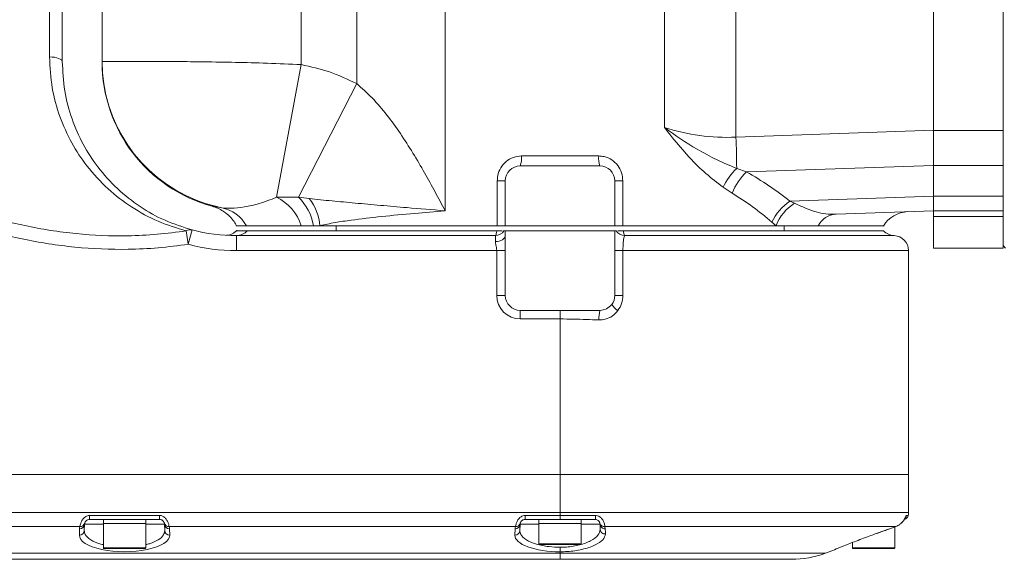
# Model space of a CAD drawing. Header units: millimetres. Extents: x 19214 to 26510, y -7957 to -532.
# Tile 37 of 150: x 22759 to 22957, y -5518 to -5410. Entities that reach past the tile are written whole.
import ezdxf

# ---------------------------------------------------------------- set-up
doc = ezdxf.new("R2010")
doc.units = ezdxf.units.MM
doc.header["$LTSCALE"] = 0.3175
doc.layers.add('1轮廓实线层', color=7, linetype='Continuous', lineweight=18)

msp = doc.modelspace()

# ---------------------------------------------------------------- linework, layer by layer
at = {"layer": '1轮廓实线层', "ltscale": 10}
for p, q in [((22844.927, -5356.322), (22844.927, -5448.322)), ((22903.362, -5371.09), (22903.362, -5433.548)), ((22943.016, -5372.464), (22943.016, -5432.18)), ((22943.016, -5372.474), (22943.016, -5432.163)), ((22957.016, -5372.464), (22957.016, -5432.18)), ((22888.981, -5431.58), (22888.981, -5373.051)), ((22768.016, -5380.322), (22768.016, -5418.322)), ((22765.443, -5417.407), (22765.443, -5381.238)), ((22827.166, -5422.793), (22827.166, -5381.852)), ((22776.016, -5418.328), (22776.016, -5386.317)), ((22816.016, -5385.68), (22816.016, -5418.965)), ((22816.016, -5418.965), (22811.058, -5445.627)), ((22827.166, -5422.793), (22815.482, -5445.615)), ((22903.362, -5433.548), (22943.016, -5432.163)), ((22943.016, -5432.163), (22943.016, -5439.226)), ((22943.016, -5432.18), (22957.016, -5432.18)), ((22943.016, -5439.251), (22943.016, -5432.18)), ((22957.016, -5432.18), (22957.016, -5439.251)), ((22860.255, -5437.322), (22875.777, -5437.322)), ((22860.016, -5439.322), (22876.016, -5439.322)), ((22943.016, -5439.226), (22905.476, -5440.537)), ((22957.016, -5439.251), (22943.016, -5439.251)), ((22943.016, -5439.251), (22943.016, -5445.393)), ((22957.016, -5439.251), (22957.016, -5445.393)), ((22903.504, -5439.822), (22905.476, -5440.537)), ((22855.404, -5442.322), (22857.016, -5442.322)), ((22855.404, -5451.322), (22855.404, -5442.322)), ((22857.016, -5451.322), (22857.016, -5442.322)), ((22879.016, -5442.322), (22879.016, -5451.322)), ((22880.628, -5442.322), (22879.016, -5442.322)), ((22880.628, -5442.322), (22880.628, -5451.322)), ((22902.582, -5444.772), (22900.774, -5443.587)), ((22815.482, -5445.615), (22817.622, -5445.88)), ((22914.207, -5446.398), (22943.016, -5445.392)), ((22943.016, -5445.393), (22957.016, -5445.393)), ((22943.016, -5448.322), (22943.016, -5445.393)), ((22957.016, -5445.393), (22957.016, -5448.322)), ((22914.207, -5446.398), (22915.117, -5446.817)), ((22943.016, -5448.322), (22923.457, -5449.005)), ((22957.016, -5448.322), (22943.016, -5448.322)), ((22943.016, -5449.503), (22943.016, -5448.322)), ((22957.016, -5449.503), (22943.016, -5449.503)), ((22943.016, -5455.822), (22943.016, -5449.503)), ((22957.016, -5448.322), (22957.016, -5449.503)), ((22957.016, -5455.822), (22957.016, -5449.503)), ((22805.022, -5451.322), (22803.016, -5451.322)), ((22816.033, -5451.322), (22805.022, -5451.322)), ((22818.459, -5451.322), (22816.033, -5451.322)), ((22819.782, -5451.322), (22818.459, -5451.322)), ((22855.404, -5451.322), (22819.782, -5451.322)), ((22823.016, -5451.322), (22823.016, -5452.322)), ((22857.016, -5451.322), (22855.404, -5451.322)), ((22879.016, -5451.322), (22857.016, -5451.322)), ((22880.628, -5451.322), (22879.016, -5451.322)), ((22911.407, -5451.322), (22880.628, -5451.322)), ((22911.407, -5451.322), (22910.574, -5450.633)), ((22919.885, -5451.322), (22911.407, -5451.322)), ((22913.016, -5452.322), (22913.016, -5451.322)), ((22933.016, -5451.322), (22919.885, -5451.322)), ((22793.313, -5455.063), (22792.926, -5452.377)), ((22793.313, -5455.063), (22794.079, -5452.162)), ((22803.016, -5452.322), (22805.178, -5452.322)), ((22803.016, -5456.322), (22803.016, -5453.322)), ((22803.016, -5453.322), (22855.016, -5453.322)), ((22805.178, -5452.322), (22855.308, -5452.322)), ((22855.016, -5454.522), (22855.016, -5453.322)), ((22857.016, -5452.322), (22857.016, -5453.322)), ((22879.016, -5452.322), (22857.016, -5452.322)), ((22857.016, -5453.322), (22857.016, -5456.322)), ((22879.016, -5465.322), (22879.016, -5452.322)), ((22880.724, -5452.322), (22933.016, -5452.322)), ((22935.136, -5453.325), (22881.001, -5453.325)), ((22957.016, -5455.322), (22957.516, -5455.822)), ((22855.284, -5456.322), (22803.016, -5456.322)), ((22855.284, -5465.322), (22855.284, -5456.322)), ((22857.016, -5456.322), (22855.284, -5456.322)), ((22857.016, -5456.322), (22857.016, -5465.322)), ((22879.016, -5456.322), (22880.655, -5456.322)), ((22880.655, -5456.322), (22880.655, -5465.322)), ((22938.016, -5456.322), (22880.655, -5456.322)), ((22938.016, -5501.322), (22938.016, -5456.322)), ((22943.016, -5455.822), (22957.016, -5455.822)), ((22857.016, -5465.322), (22855.284, -5465.322)), ((22879.016, -5465.322), (22880.655, -5465.322)), ((22860.016, -5468.322), (22868.016, -5468.322)), ((22860.016, -5468.322), (22860.016, -5470.054)), ((22868.016, -5468.322), (22868.016, -5470.054)), ((22868.016, -5468.322), (22876.016, -5468.322)), ((22868.016, -5470.054), (22860.016, -5470.054)), ((22868.016, -5470.054), (22868.016, -5501.322)), ((22693.016, -5501.322), (22868.016, -5501.322)), ((22868.016, -5501.322), (22868.016, -5508.942)), ((22868.016, -5501.322), (22938.016, -5501.322)), ((22938.016, -5508.942), (22938.016, -5501.322)), ((22693.016, -5508.942), (22868.016, -5508.942)), ((22868.016, -5509.512), (22868.016, -5508.942)), ((22868.016, -5508.942), (22938.016, -5508.942)), ((22773.482, -5509.512), (22787.551, -5509.512)), ((22773.482, -5510.322), (22773.482, -5509.512)), ((22787.551, -5510.322), (22773.482, -5510.322)), ((22776.266, -5510.322), (22776.266, -5511.122)), ((22784.766, -5511.122), (22784.766, -5510.322)), ((22787.551, -5510.322), (22787.551, -5509.512)), ((22860.982, -5509.512), (22868.016, -5509.512)), ((22860.982, -5510.322), (22860.982, -5509.512)), ((22868.016, -5510.322), (22860.982, -5510.322)), ((22863.766, -5510.322), (22863.766, -5515.222)), ((22863.766, -5510.322), (22863.766, -5511.122)), ((22868.016, -5509.512), (22875.151, -5509.512)), ((22868.016, -5510.322), (22868.016, -5509.512)), ((22875.051, -5510.322), (22868.016, -5510.322)), ((22872.266, -5515.222), (22872.266, -5510.322)), ((22872.266, -5511.122), (22872.266, -5510.322)), ((22937.597, -5509.512), (22937.962, -5509.512)), ((22771.546, -5511.761), (22701.987, -5511.761)), ((22771.439, -5513.466), (22771.483, -5512.192)), ((22772.483, -5511.287), (22772.438, -5512.561)), ((22776.266, -5511.287), (22772.483, -5511.287)), ((22776.266, -5511.122), (22776.266, -5516.022)), ((22784.766, -5511.122), (22776.266, -5511.122)), ((22784.766, -5516.022), (22784.766, -5511.122)), ((22788.55, -5511.287), (22784.766, -5511.287)), ((22788.594, -5512.561), (22788.55, -5511.287)), ((22859.046, -5511.761), (22789.487, -5511.761)), ((22789.549, -5512.192), (22789.594, -5513.466)), ((22858.939, -5513.466), (22858.983, -5512.192)), ((22859.983, -5511.287), (22859.938, -5512.561)), ((22863.766, -5511.287), (22859.983, -5511.287)), ((22872.266, -5511.122), (22863.766, -5511.122)), ((22876.05, -5511.287), (22872.266, -5511.287)), ((22876.05, -5511.287), (22876.019, -5511.072)), ((22876.086, -5512.325), (22876.05, -5511.287)), ((22935.442, -5511.761), (22877.032, -5511.761)), ((22877.032, -5511.761), (22877.096, -5512.192)), ((22934.239, -5512.192), (22935.442, -5511.761)), ((22934.239, -5512.192), (22934.239, -5512.193)), ((22935.266, -5516.022), (22935.266, -5511.824)), ((22926.766, -5514.946), (22926.766, -5516.022)), ((22931.355, -5513.231), (22931.355, -5513.23)), ((22776.266, -5516.022), (22780.516, -5516.022)), ((22780.516, -5516.122), (22776.366, -5516.122)), ((22780.516, -5516.022), (22784.766, -5516.022)), ((22784.666, -5516.122), (22780.516, -5516.122)), ((22863.766, -5515.222), (22868.016, -5515.222)), ((22868.016, -5515.322), (22863.866, -5515.322)), ((22868.016, -5515.222), (22872.266, -5515.222)), ((22872.166, -5515.322), (22868.016, -5515.322)), ((22868.016, -5516.813), (22868.016, -5515.908)), ((22868.016, -5517.116), (22868.016, -5516.813)), ((22921.33, -5517.116), (22922.283, -5516.769)), ((22926.766, -5516.022), (22931.016, -5516.022)), ((22931.016, -5516.122), (22926.866, -5516.122)), ((22931.016, -5516.022), (22935.266, -5516.022)), ((22935.166, -5516.122), (22931.016, -5516.122)), ((22693.016, -5517.116), (22868.016, -5517.116)), ((22868.016, -5518.322), (22693.016, -5518.322)), ((22868.016, -5517.116), (22868.016, -5518.322)), ((22868.016, -5517.116), (22921.33, -5517.116)), ((22914.49, -5518.322), (22868.016, -5518.322))]:
    msp.add_line(p, q, dxfattribs=at)
at = {"layer": '1轮廓实线层', "lineweight": 20, "ltscale": 10}
for points in [[(22765.443, -5417.407), (22765.963, -5417.445), (22766.454, -5417.51), (22766.898, -5417.602), (22767.283, -5417.716), (22767.596, -5417.85), (22767.827, -5417.999), (22767.969, -5418.158), (22768.016, -5418.322)], [(22794.908, -5446.195), (22796.732, -5446.855), (22800.043, -5447.727)], [(22857.016, -5453.322), (22856.978, -5453.556), (22856.864, -5453.782), (22856.679, -5453.989), (22856.431, -5454.171), (22856.127, -5454.32), (22855.782, -5454.431), (22855.406, -5454.499), (22855.016, -5454.522)], [(22877.096, -5512.192), (22877.121, -5512.869), (22877.134, -5513.23)], [(22931.355, -5513.23), (22933.237, -5512.553), (22934.239, -5512.192)]]:
    msp.add_lwpolyline(points, dxfattribs=at)
for centre, radius, start, end in [((22806.016, -5418.328), 30, 180.00024, 248.26717), ((22806.016, -5418.47), 30, 179.99454, 254.81154), ((22672.079, -5441.902), 231.434, 0.5148, 2.06869), ((22855.888, -5437.815), 4.394, 339.94201, 6.43989), ((22880.144, -5437.815), 4.394, 173.56011, 200.05799), ((22860.016, -5442.322), 3, 90, 180), ((22876.016, -5442.322), 3, 0, 90), ((22912.392, -5449.138), 12.875, 133.6541, 154.46188), ((22913.254, -5448.96), 11.464, 132.71808, 158.57393), ((22807.076, -5454.125), 9.385, 17.37631, 64.89611), ((22808.562, -5452.854), 10.015, 8.79749, 46.29117), ((22809.479, -5452.26), 10.345, 5.19852, 38.07797), ((22919.811, -5454.88), 10.167, 123.45348, 155.30416), ((22920.319, -5454.881), 9.596, 122.82682, 158.23494), ((22798.496, -5455.114), 7.548, 30.15851, 78.17468), ((22923.785, -5453.422), 4.429, 94.23489, 151.69586), ((22938.107, -5454.497), 6, 92.05031, 148.87492), ((22793.752, -5453.608), 1.483, 77.24083, 123.85602), ((22803.016, -5418.322), 35, 255.20638, 270), ((22803.006, -5450.463), 2.859, 270.21252, 319.43783), ((22855.016, -5451.322), 2, 270, 330), ((22881.016, -5451.325), 2, 209.92264, 269.56465), ((22935.257, -5450.327), 3, 221.68702, 267.70405), ((22935.016, -5456.322), 3, 0, 87.70405), ((22803.016, -5418.322), 38, 255.20638, 270), ((22860.016, -5465.322), 4.732, 180, 270), ((22860.016, -5465.322), 3, 180, 270), ((22876.016, -5465.322), 3, 322.34018, 360), ((22876.016, -5465.322), 3, 270, 322.34018), ((22881.895, -5464.82), 4.211, 213.69043, 237.66187), ((22883.65, -5470.179), 7.856, 166.33115, 180.47619), ((22935.016, -5508.942), 3, 349.04642, 0), ((22873.233, -5509.686), 1.926, 340.71799, 5.18609), ((22936.98, -5509.322), 1, 282.36468, 349.04642), ((22936.613, -5509.323), 1.002, 321.44404, 349.11495), ((22771.471, -5512.498), 0.969, 268.07369, 356.23821), ((22771.516, -5511.224), 0.969, 268.07369, 356.23821), ((22773.482, -5512.262), 2, 165.50349, 178), ((22771.599, -5510.812), 0.951, 266.77973, 344.12511), ((22773.482, -5511.322), 1, 165.50349, 178), ((22789.434, -5510.812), 0.951, 195.87489, 273.22027), ((22787.551, -5511.322), 1, 2, 14.49651), ((22789.517, -5511.224), 0.969, 183.76179, 271.92631), ((22789.561, -5512.498), 0.969, 183.76179, 271.92631), ((22787.551, -5512.262), 2, 2, 14.49651), ((22858.971, -5512.498), 0.969, 268.07369, 356.23821), ((22859.016, -5511.224), 0.969, 268.07369, 356.23821), ((22860.982, -5512.262), 2, 165.50349, 178), ((22859.099, -5510.812), 0.951, 266.77973, 344.12511), ((22860.982, -5511.322), 1, 165.50349, 178), ((22876.938, -5510.81), 0.956, 195.92029, 275.63314), ((22877.021, -5511.222), 0.973, 183.83074, 274.44128), ((22877.057, -5512.26), 0.973, 183.8323, 274.56294), ((22776.366, -5516.022), 0.1, 180, 270), ((22784.666, -5516.022), 0.1, 270, 0), ((22863.866, -5515.222), 0.1, 180, 270), ((22872.166, -5515.222), 0.1, 270, 0), ((22926.866, -5516.022), 0.1, 180, 270), ((22935.166, -5516.022), 0.1, 270, 0), ((22914.49, -5498.322), 20, 270, 290)]:
    msp.add_arc(centre, radius, start, end, dxfattribs=at)
at = {"layer": '1轮廓实线层', "ltscale": 10}
for centre, major_axis, ratio, start_param, end_param in [((22905.107, -5373.365), (10.729, 59.574), 0.8197474, 3.0294495, 3.3229447), ((22867.72, -5503.378), (50.641, 53.364), 0.9325449, 0.0802903, 0.2334269), ((22868.016, -5507.613), (22.909, 68.274), 0.8909561, 5.9295435, 6.0826801), ((22780.516, -5513.508), (9.078, 0), 0.3639996, 3.1288822, 6.2958958), ((22868.016, -5513.508), (-9.078, 0), 0.3639996, 6.2704748, 7.8539816)]:
    msp.add_ellipse(centre, major_axis=major_axis, ratio=ratio, start_param=start_param, end_param=end_param, dxfattribs=at)
for points, knots in [([(22793.313, -5455.063), (22791.307, -5455.318), (22787.295, -5455.829), (22779.691, -5456.209), (22770.518, -5455.824), (22759.923, -5454.151), (22749.673, -5451.414), (22739.85, -5447.732), (22730.556, -5443.128), (22722.694, -5438.057), (22716.231, -5432.821), (22711.041, -5427.688), (22706.962, -5422.633), (22703.892, -5417.856), (22701.675, -5413.516), (22699.858, -5408.685), (22698.709, -5403.354), (22698.474, -5397.622), (22699.316, -5391.957), (22701.047, -5386.51), (22703.534, -5381.355), (22706.609, -5376.524), (22710.427, -5371.694), (22715.007, -5366.954), (22720.356, -5362.407), (22726.988, -5357.71), (22735.033, -5353.143), (22744.534, -5349.022), (22754.4, -5345.835), (22764.547, -5343.625), (22774.879, -5342.52), (22784.524, -5342.507), (22790.634, -5343.254), (22793.313, -5343.582)], [0, 0, 0, 0, 22669.7545469, 45337.1860103, 85284.3461765, 125374.5448318, 165363.0393512, 204045.0021689, 242816.1981856, 281445.5841165, 308672.7225977, 335956.8412116, 363139.7719434, 381321.2674534, 399539.2998352, 417686.8870136, 439050.6662948, 460397.5714552, 481650.9490286, 502928.5226455, 524243.8370463, 545649.9412709, 567010.782979, 593178.2814393, 619418.0356094, 645612.8851197, 684199.9014401, 722912.0152291, 761539.2525355, 800285.4686367, 839135.2955012, 877855.961994, 908108.9341424, 908108.9341424, 908108.9341424, 908108.9341424]), ([(22792.926, -5346.268), (22790.319, -5345.95), (22784.38, -5345.226), (22775.006, -5345.24), (22764.969, -5346.312), (22755.104, -5348.453), (22745.502, -5351.536), (22736.246, -5355.523), (22728.418, -5359.934), (22721.975, -5364.457), (22716.787, -5368.819), (22712.353, -5373.348), (22708.659, -5377.939), (22705.682, -5382.508), (22703.275, -5387.359), (22701.592, -5392.46), (22700.769, -5397.738), (22701.002, -5403.078), (22702.289, -5408.804), (22704.814, -5414.7), (22708.512, -5420.594), (22712.95, -5426.004), (22717.978, -5430.912), (22724.251, -5435.942), (22731.893, -5440.83), (22740.941, -5445.279), (22750.498, -5448.839), (22760.465, -5451.49), (22770.765, -5453.114), (22779.683, -5453.488), (22787.075, -5453.119), (22790.975, -5452.624), (22792.926, -5452.377)], [0, 0, 0, 0, 29492.9514896, 67188.801318, 105010.0011021, 142731.8953386, 180405.7543628, 218160.9054203, 255795.6261387, 281139.3973293, 306525.3745734, 331843.110788, 352232.3255803, 372662.2458407, 393005.1829579, 412914.5358893, 432794.9874665, 452686.625092, 472599.0431346, 498442.8286914, 524338.6603272, 550564.4664919, 576885.5561267, 603153.6110092, 640788.5859378, 678559.7269433, 716245.5837249, 755204.7674462, 794261.1051741, 833178.3777744, 855260.6525296, 877345.2752791, 877345.2752791, 877345.2752791, 877345.2752791]), ([(22792.926, -5452.377), (22791.024, -5451.797), (22787.19, -5450.627), (22781.926, -5447.74), (22777.078, -5444.022), (22773.041, -5439.66), (22769.782, -5434.745), (22767.407, -5429.493), (22765.773, -5423.681), (22765.554, -5419.519), (22765.443, -5417.407)], [0, 0, 0, 0, 33492.5602365, 67531.1054929, 100145.9566113, 133401.9824223, 161745.7867047, 190692.0829166, 218985.2858243, 248156.5104446, 248156.5104446, 248156.5104446, 248156.5104446]), ([(22768.016, -5418.322), (22768.117, -5420.31), (22768.32, -5424.349), (22769.85, -5429.938), (22772.116, -5435.068), (22775.183, -5439.793), (22779.033, -5444.041), (22783.605, -5447.623), (22788.621, -5450.441), (22792.251, -5451.585), (22794.079, -5452.162)], [0, 0, 0, 0, 28051.2541078, 57007.9892645, 85304.390982, 114219.6014572, 146933.1869352, 180293.1855872, 213921.0637271, 248067.7161282, 248067.7161282, 248067.7161282, 248067.7161282]), ([(22776.016, -5418.328), (22776.064, -5418.326), (22776.159, -5418.323), (22777.054, -5418.323), (22778.854, -5418.323), (22781.938, -5418.324), (22786.016, -5418.331), (22790.904, -5418.354), (22796.544, -5418.409), (22802.678, -5418.514), (22809.25, -5418.681), (22813.739, -5418.869), (22816.016, -5418.965)], [0, 0, 0, 0, 21615.5261176, 43502.193119, 75889.2326275, 109214.4214399, 141617.1764056, 174959.6565969, 207276.6313091, 240526.8255365, 272894.2645694, 306201.5838217, 306201.5838217, 306201.5838217, 306201.5838217]), ([(22816.016, -5418.965), (22817.923, -5419.396), (22821.779, -5420.267), (22825.357, -5421.945), (22827.166, -5422.793)], [0, 0, 0, 0, 37126.3805759, 75051.7859299, 75051.7859299, 75051.7859299, 75051.7859299]), ([(22827.166, -5422.793), (22828.214, -5423.728), (22830.406, -5425.681), (22833.28, -5429.102), (22836.9, -5434.082), (22840.029, -5439.282), (22842.903, -5444.498), (22844.251, -5447.037), (22844.922, -5448.312), (22844.927, -5448.322)], [0, 0, 0, 0, 29715.8357574, 62105.6433391, 94522.050054, 160602.7361714, 191324.2439257, 222064.2465543, 222308.8879864, 222308.8879864, 222308.8879864, 222308.8879864]), ([(22888.981, -5431.58), (22888.99, -5431.587), (22891.097, -5433.167), (22894.533, -5435.457), (22899.443, -5438.132), (22902.147, -5439.258), (22903.504, -5439.822)], [0, 0, 0, 0, 285.4310667, 62805.6423005, 98178.6442924, 133779.9876777, 133779.9876777, 133779.9876777, 133779.9876777]), ([(22900.774, -5443.587), (22899.611, -5442.704), (22897.265, -5440.922), (22893.265, -5436.951), (22890.579, -5433.703), (22888.987, -5431.588), (22888.981, -5431.58)], [0, 0, 0, 0, 36075.6292589, 72730.5525382, 133543.2679609, 133784.1185554, 133784.1185554, 133784.1185554, 133784.1185554]), ([(22855.404, -5442.322), (22855.426, -5441.973), (22855.481, -5441.06), (22856.042, -5439.659), (22857.138, -5438.372), (22858.6, -5437.493), (22859.705, -5437.379), (22860.255, -5437.322)], [0, 0, 0, 0, 22255.6662429, 58099.1373428, 93953.5241702, 129393.0029157, 164611.6713016, 164611.6713016, 164611.6713016, 164611.6713016]), ([(22875.777, -5437.322), (22876.156, -5437.35), (22877.084, -5437.416), (22878.457, -5438.045), (22879.661, -5439.181), (22880.472, -5440.663), (22880.576, -5441.768), (22880.628, -5442.322)], [0, 0, 0, 0, 24319.4363828, 59585.1736954, 94617.2847921, 129630.3389396, 164871.1970687, 164871.1970687, 164871.1970687, 164871.1970687]), ([(22800.043, -5447.727), (22800.64, -5447.786), (22801.844, -5447.906), (22804.453, -5447.59), (22807.52, -5446.976), (22809.872, -5446.079), (22811.058, -5445.627)], [0, 0, 0, 0, 34383.4174987, 69308.3175295, 100846.637048, 132915.0636151, 132915.0636151, 132915.0636151, 132915.0636151]), ([(22811.058, -5445.627), (22811.814, -5445.597), (22813.331, -5445.538), (22814.763, -5445.589), (22815.482, -5445.615)], [0, 0, 0, 0, 37370.0593183, 75026.2007489, 75026.2007489, 75026.2007489, 75026.2007489]), ([(22798.124, -5447.412), (22798.112, -5447.41), (22798.05, -5447.4), (22798.317, -5447.441), (22798.918, -5447.531), (22799.668, -5447.662), (22800.043, -5447.727)], [0, 0, 0, 0, 9149.7238524, 49852.6340355, 91365.6048511, 132878.1353359, 132878.1353359, 132878.1353359, 132878.1353359]), ([(22798.122, -5447.417), (22798.317, -5447.475), (22798.889, -5447.646), (22799.826, -5448.076), (22800.924, -5448.785), (22801.892, -5449.691), (22802.623, -5450.599), (22802.916, -5451.188), (22803.02, -5451.4)], [0, 0, 0, 0, 18539.2273455, 54280.9797226, 89292.682048, 133183.7171079, 170136.8172999, 190815.5699815, 190815.5699815, 190815.5699815, 190815.5699815]), ([(22817.622, -5445.88), (22819.148, -5446.037), (22822.199, -5446.351), (22826.905, -5446.786), (22831.914, -5447.237), (22837.887, -5447.749), (22842.302, -5448.112), (22844.91, -5448.321), (22844.927, -5448.322)], [0, 0, 0, 0, 34215.3597515, 68423.9757376, 104656.2143013, 141044.7264716, 190835.4775945, 191155.9466725, 191155.9466725, 191155.9466725, 191155.9466725]), ([(22915.117, -5446.817), (22915.873, -5447.155), (22917.399, -5447.838), (22919.402, -5448.6), (22921.393, -5449.004), (22922.766, -5449.005), (22923.457, -5449.005)], [0, 0, 0, 0, 34569.868639, 69823.7318733, 101688.6451108, 134047.1092718, 134047.1092718, 134047.1092718, 134047.1092718]), ([(22844.927, -5448.322), (22844.911, -5448.324), (22842.827, -5448.499), (22838.441, -5448.875), (22832.095, -5449.469), (22826.835, -5450.093), (22822.766, -5450.674), (22820.776, -5451.106), (22819.782, -5451.322)], [0, 0, 0, 0, 311.8860582, 41565.2344161, 89136.2800201, 136705.9878242, 163984.3186108, 191257.2064344, 191257.2064344, 191257.2064344, 191257.2064344]), ([(22803.056, -5452.254), (22803.018, -5452.304), (22802.845, -5452.532), (22802.442, -5452.809), (22801.923, -5453.069), (22801.463, -5453.196), (22801.151, -5453.238), (22801.047, -5453.242), (22801.026, -5453.243)], [0, 0, 0, 0, 14770.9258342, 67347.5249303, 113138.8987754, 151988.0215112, 183062.5282363, 190858.1395626, 190858.1395626, 190858.1395626, 190858.1395626]), ([(22855.016, -5453.322), (22855.06, -5453.288), (22855.149, -5453.219), (22855.248, -5452.786), (22855.293, -5452.432), (22855.308, -5452.322)], [0, 0, 0, 0, 43346.4319082, 86853.7581891, 106447.563006, 106447.563006, 106447.563006, 106447.563006]), ([(22855.308, -5452.322), (22855.47, -5452.322), (22855.845, -5452.322), (22856.23, -5452.322), (22856.363, -5452.322), (22856.398, -5452.322)], [0, 0, 0, 0, 37791.6243338, 87816.0493953, 106451.8187405, 106451.8187405, 106451.8187405, 106451.8187405]), ([(22856.748, -5452.322), (22856.791, -5452.322), (22856.878, -5452.322), (22856.97, -5452.322), (22857.016, -5452.322)], [0, 0, 0, 0, 37631.4591484, 75277.2672382, 75277.2672382, 75277.2672382, 75277.2672382]), ([(22879.016, -5452.322), (22879.048, -5452.322), (22879.122, -5452.322), (22879.224, -5452.322), (22879.282, -5452.322)], [0, 0, 0, 0, 32721.82003, 75401.30214, 75401.30214, 75401.30214, 75401.30214]), ([(22879.632, -5452.322), (22879.68, -5452.322), (22879.827, -5452.322), (22880.219, -5452.322), (22880.577, -5452.322), (22880.724, -5452.322)], [0, 0, 0, 0, 23363.0177853, 72293.2216509, 106641.829736, 106641.829736, 106641.829736, 106641.829736]), ([(22881.001, -5453.325), (22880.958, -5453.372), (22880.872, -5453.466), (22880.767, -5454.031), (22880.692, -5454.836), (22880.659, -5455.653), (22880.656, -5456.157), (22880.655, -5456.322)], [0, 0, 0, 0, 37701.2852099, 75099.9228247, 111727.7696414, 147436.9388449, 164927.4041218, 164927.4041218, 164927.4041218, 164927.4041218]), ([(22880.724, -5452.322), (22880.735, -5452.404), (22880.775, -5452.727), (22880.85, -5453.077), (22880.936, -5453.283), (22880.982, -5453.312), (22881.001, -5453.325)], [0, 0, 0, 0, 18879.483231, 74323.7526297, 109087.3487769, 133693.5072668, 133693.5072668, 133693.5072668, 133693.5072668]), ([(22855.284, -5456.322), (22855.283, -5456.259), (22855.277, -5455.889), (22855.117, -5455.251), (22855.049, -5454.757), (22855.016, -5454.522)], [0, 0, 0, 0, 10365.595503, 60858.9480034, 106448.3755471, 106448.3755471, 106448.3755471, 106448.3755471]), ([(22880.655, -5465.322), (22880.608, -5465.883), (22880.516, -5466.985), (22879.931, -5467.918), (22879.642, -5468.377)], [0, 0, 0, 0, 38304.6694317, 75408.1030927, 75408.1030927, 75408.1030927, 75408.1030927]), ([(22879.642, -5468.377), (22879.295, -5468.759), (22878.588, -5469.536), (22877.195, -5470.17), (22876.229, -5470.221), (22875.794, -5470.244)], [0, 0, 0, 0, 36995.2926209, 75340.9093813, 106624.6291484, 106624.6291484, 106624.6291484, 106624.6291484]), ([(22875.794, -5470.244), (22874.112, -5470.18), (22871.525, -5470.081), (22868.925, -5470.061), (22868.016, -5470.054)], [0, 0, 0, 0, 48998.2611117, 75353.77457, 75353.77457, 75353.77457, 75353.77457]), ([(22771.546, -5511.761), (22771.551, -5511.73), (22771.574, -5511.603), (22771.649, -5511.274), (22771.857, -5510.712), (22772.202, -5510.16), (22772.578, -5509.819), (22772.921, -5509.62), (22773.198, -5509.525), (22773.418, -5509.515), (22773.482, -5509.512)], [0, 0, 0, 0, 15863.1896727, 64581.8043505, 112335.1911962, 161828.4340221, 195011.4191194, 207485.0686683, 236325.2298071, 248318.1246064, 248318.1246064, 248318.1246064, 248318.1246064]), ([(22773.482, -5510.322), (22773.374, -5510.332), (22773.18, -5510.35), (22772.985, -5510.45), (22772.833, -5510.555), (22772.746, -5510.641), (22772.638, -5510.776), (22772.561, -5510.921), (22772.527, -5511.022), (22772.517, -5511.062), (22772.514, -5511.072)], [0, 0, 0, 0, 39199.7965092, 70565.4815661, 79923.9588293, 113162.7893879, 124230.1963413, 172493.1118654, 228787.9479369, 248337.3539786, 248337.3539786, 248337.3539786, 248337.3539786]), ([(22787.551, -5509.512), (22787.66, -5509.52), (22787.969, -5509.543), (22788.259, -5509.694), (22788.589, -5509.933), (22788.901, -5510.256), (22789.227, -5510.823), (22789.419, -5511.4), (22789.464, -5511.64), (22789.487, -5511.761)], [0, 0, 0, 0, 18118.9184438, 51478.0762617, 52257.6038005, 87046.5266535, 126983.157681, 173729.4039246, 221749.5880262, 221749.5880262, 221749.5880262, 221749.5880262]), ([(22788.519, -5511.072), (22788.508, -5511.033), (22788.488, -5510.962), (22788.399, -5510.775), (22788.23, -5510.573), (22787.993, -5510.411), (22787.757, -5510.332), (22787.605, -5510.325), (22787.551, -5510.322)], [0, 0, 0, 0, 49134.988448, 90819.7644758, 121902.3295716, 148110.8164025, 175509.5661535, 190721.8715444, 190721.8715444, 190721.8715444, 190721.8715444]), ([(22859.046, -5511.761), (22859.051, -5511.73), (22859.074, -5511.603), (22859.149, -5511.274), (22859.357, -5510.712), (22859.702, -5510.16), (22860.078, -5509.819), (22860.421, -5509.62), (22860.698, -5509.525), (22860.918, -5509.515), (22860.982, -5509.512)], [0, 0, 0, 0, 15966.7343471, 65003.3527303, 113068.4428964, 162884.7457008, 196284.3279301, 208839.3974209, 237867.8085369, 249938.9852211, 249938.9852211, 249938.9852211, 249938.9852211]), ([(22860.982, -5510.322), (22860.874, -5510.332), (22860.68, -5510.35), (22860.485, -5510.45), (22860.333, -5510.555), (22860.246, -5510.641), (22860.138, -5510.776), (22860.061, -5510.921), (22860.027, -5511.022), (22860.017, -5511.062), (22860.014, -5511.072)], [0, 0, 0, 0, 39455.6507909, 71026.0574417, 80445.6168199, 113901.3948597, 125041.0379906, 173618.9621291, 230281.2305889, 249958.2342123, 249958.2342123, 249958.2342123, 249958.2342123]), ([(22876.019, -5511.072), (22876.007, -5511.03), (22875.986, -5510.952), (22875.881, -5510.744), (22875.685, -5510.531), (22875.414, -5510.373), (22875.188, -5510.324), (22875.066, -5510.323), (22875.051, -5510.322)], [0, 0, 0, 0, 51590.2437689, 95443.0161245, 129274.7100688, 158479.3004617, 187841.4436691, 191964.5842036, 191964.5842036, 191964.5842036, 191964.5842036]), ([(22875.151, -5509.512), (22875.181, -5509.513), (22875.399, -5509.518), (22875.648, -5509.59), (22876.037, -5509.795), (22876.426, -5510.134), (22876.795, -5510.738), (22876.995, -5511.368), (22877.02, -5511.629), (22877.032, -5511.761)], [0, 0, 0, 0, 5060.5374663, 36065.1649121, 41490.8271336, 79213.7093499, 122052.7661947, 171682.7208971, 223193.1423165, 223193.1423165, 223193.1423165, 223193.1423165]), ([(22935.442, -5511.761), (22935.737, -5511.631), (22936.202, -5511.426), (22936.534, -5511.072), (22936.655, -5510.942)], [0, 0, 0, 0, 48108.7629686, 75741.7828019, 75741.7828019, 75741.7828019, 75741.7828019]), ([(22936.655, -5510.942), (22936.728, -5510.875), (22937.002, -5510.624), (22937.255, -5510.167), (22937.422, -5509.823), (22937.515, -5509.621), (22937.564, -5509.525), (22937.589, -5509.515), (22937.597, -5509.512)], [0, 0, 0, 0, 22531.1686643, 84910.5481341, 128192.5720814, 141652.5217181, 177918.6399386, 192836.381324, 192836.381324, 192836.381324, 192836.381324]), ([(22936.659, -5510.975), (22936.663, -5510.972), (22936.886, -5510.799), (22937.104, -5510.429), (22937.303, -5510.096), (22937.381, -5509.95), (22937.389, -5509.936), (22937.392, -5509.93)], [0, 0, 0, 0, 1486.4973609, 80006.9110041, 125486.6276009, 149686.0328344, 165661.8497184, 165661.8497184, 165661.8497184, 165661.8497184]), ([(22772.438, -5512.561), (22772.47, -5512.817), (22772.552, -5513.464), (22773.625, -5514.421), (22775.01, -5515.143), (22776.098, -5515.346), (22776.266, -5515.378)], [0, 0, 0, 0, 30567.4864891, 77538.2825264, 124123.4786602, 132667.9392588, 132667.9392588, 132667.9392588, 132667.9392588]), ([(22784.766, -5515.373), (22785.032, -5515.316), (22786.073, -5515.093), (22787.392, -5514.42), (22788.454, -5513.506), (22788.551, -5512.853), (22788.594, -5512.561)], [0, 0, 0, 0, 13868.4469046, 54401.8338317, 97842.0722868, 132798.7956702, 132798.7956702, 132798.7956702, 132798.7956702]), ([(22859.938, -5512.561), (22859.972, -5512.816), (22860.057, -5513.461), (22861.093, -5514.443), (22863.096, -5515.312), (22865.559, -5515.825), (22867.265, -5515.883), (22868.016, -5515.908)], [0, 0, 0, 0, 24971.7644453, 63344.0282188, 101401.2804861, 136838.8621433, 164731.0460709, 164731.0460709, 164731.0460709, 164731.0460709]), ([(22868.016, -5515.908), (22868.444, -5515.898), (22869.806, -5515.867), (22872.076, -5515.478), (22874.309, -5514.628), (22875.827, -5513.511), (22876, -5512.72), (22876.086, -5512.325)], [0, 0, 0, 0, 15872.5152028, 50553.1675099, 87931.1604889, 126371.760103, 164847.8008024, 164847.8008024, 164847.8008024, 164847.8008024]), ([(22931.355, -5513.231), (22932.028, -5512.989), (22932.989, -5512.644), (22933.95, -5512.297), (22934.239, -5512.193)], [0, 0, 0, 0, 53005.6404261, 75722.2507112, 75722.2507112, 75722.2507112, 75722.2507112]), ([(22877.134, -5513.23), (22877.036, -5513.625), (22876.838, -5514.417), (22875.115, -5515.537), (22872.588, -5516.385), (22870.034, -5516.772), (22868.499, -5516.803), (22868.016, -5516.813)], [0, 0, 0, 0, 38173.7352854, 76399.1436245, 113818.4192604, 148807.8076393, 164871.2783567, 164871.2783567, 164871.2783567, 164871.2783567]), ([(22922.281, -5516.763), (22922.259, -5516.772), (22922.195, -5516.8), (22923.064, -5516.431), (22924.725, -5515.746), (22927.159, -5514.783), (22929.507, -5513.898), (22930.948, -5513.377), (22931.355, -5513.23)], [0, 0, 0, 0, 19140.1013764, 55672.4314294, 93157.7402822, 133124.8198275, 175867.5961396, 192652.696234, 192652.696234, 192652.696234, 192652.696234])]:
    msp.add_open_spline(points, degree=3, knots=knots, dxfattribs=at)

doc.saveas('drawing.dxf')
